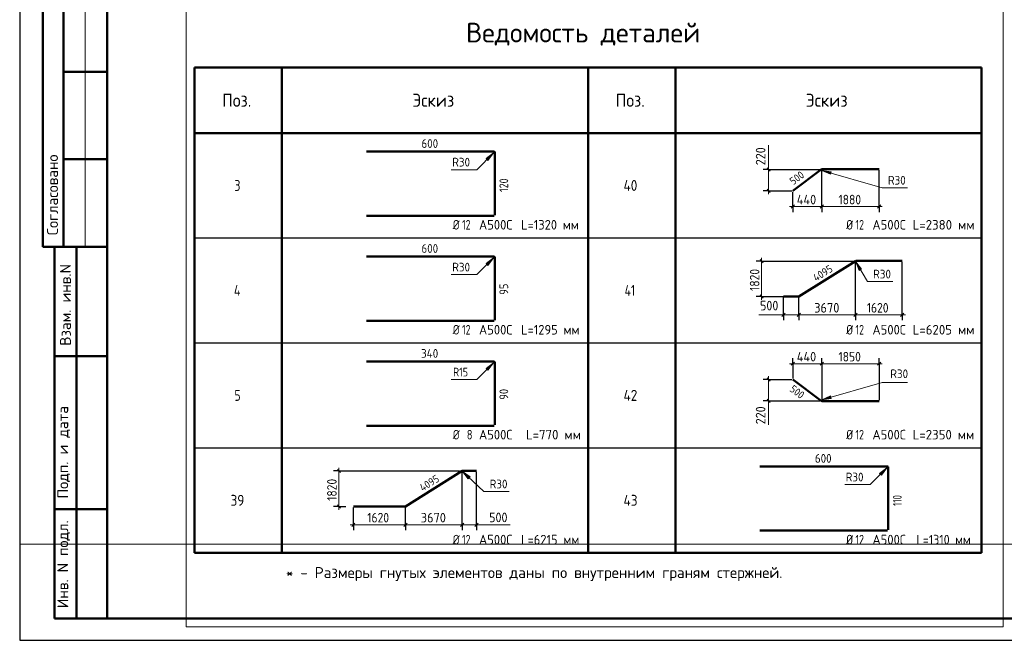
# Model space of a CAD drawing. Header units: millimetres. Extents: x 0 to 21000, y 0 to 14855.
# Tile 1 of 25: x 0 to 11261, y 0 to 7096. Entities that reach past the tile are written whole.
import ezdxf

# ---------------------------------------------------------------- set-up
doc = ezdxf.new("R2010")
doc.units = ezdxf.units.MM
for name, color, linetype, lineweight in [('Standard', 7, 'Continuous', 25), ('ДОП Верх по Х', 7, 'Continuous', 25), ('ЖБ Пилон', 180, 'Continuous', 25), ('Размерная линия_ общее', 7, 'Continuous', 13), ('Фоновоя арматура Х1', 7, 'Continuous', 25)]:
    doc.layers.add(name, color=color, linetype=linetype, lineweight=lineweight)
doc.styles.add('ISOCPEUR', font='txt')

msp = doc.modelspace()

# ---------------------------------------------------------------- hatches: boundary and pattern name
at = {"layer": 'Standard', "linetype": 'Continuous', "lineweight": 13, "transparency": 33554687}
for points in [[(5355, 5487), (5419, 5572), (5334, 5508)], [(9281, 5357), (9176, 5372), (9272, 5328)], [(5355, 4287), (5419, 4372), (5334, 4308)], [(9629, 4245), (9564, 4329), (9603, 4230)], [(5355, 3087), (5419, 3172), (5334, 3108)], [(9272, 2794), (9176, 2751), (9281, 2765)], [(5151, 1868), (5064, 1929), (5131, 1846)], [(9855, 1887), (9919, 1972), (9834, 1908)]]:
    msp.add_hatch(color=7, dxfattribs=at).paths.add_polyline_path(points)

# ---------------------------------------------------------------- linework, layer by layer
at = {"layer": 'Standard', "color": 7, "linetype": 'Continuous', "lineweight": 25, "transparency": 33554687}
msp.add_line((1000, 14600), (1000, 529), dxfattribs=at)
at = {"layer": 'Standard', "color": 7, "linetype": 'Continuous', "lineweight": 50, "transparency": 33554687}
for p, q in [((263, 7750), (263, 4500)), ((263, 7750), (263, 4500)), ((500, 7750), (500, 4500)), ((2000, 6550), (2000, 5800)), ((2000, 6550), (6500, 6550)), ((11000, 6550), (2000, 6550)), ((2000, 1000), (2000, 6550)), ((3000, 1000), (3000, 6550)), ((6500, 6550), (11000, 6550)), ((6500, 1000), (6500, 6550)), ((7500, 1000), (7500, 6550)), ((11000, 1000), (11000, 6550)), ((1000, 6500), (500, 6500)), ((11000, 5800), (2000, 5800)), ((1000, 5500), (500, 5500)), ((0, 4500), (3, 4500)), ((263, 4500), (1000, 4500)), ((400, 250), (400, 4500)), ((400, 250), (400, 4500)), ((650, 250), (650, 4500)), ((400, 3250), (1000, 3250)), ((400, 1500), (1000, 1500)), ((2000, 1000), (11000, 1000)), ((1000, 250), (400, 250))]:
    msp.add_line(p, q, dxfattribs=at)
at = {"layer": 'Standard', "color": 7, "linetype": 'Continuous', "lineweight": 13, "transparency": 33554687}
for p, q in [((750, 7750), (750, 4500)), ((8566, 5383), (8566, 5660)), ((5419, 5572), (5334, 5508)), ((5355, 5487), (5419, 5572)), ((5419, 5572), (5419, 5572)), ((5419, 5572), (5419, 5572)), ((5419, 5572), (5419, 5572)), ((5334, 5508), (5355, 5487)), ((5344, 5498), (5339, 5492)), ((9176, 5372), (9176, 5372)), ((9176, 5372), (9176, 5372)), ((9176, 5372), (9176, 5372)), ((9176, 5372), (9272, 5328)), ((9281, 5357), (9176, 5372)), ((9272, 5328), (9281, 5357)), ((9276, 5343), (9284, 5340)), ((5419, 4372), (5334, 4308)), ((5334, 4308), (5355, 4287)), ((5344, 4298), (5339, 4292)), ((5355, 4287), (5419, 4372)), ((5419, 4372), (5419, 4372)), ((5419, 4372), (5419, 4372)), ((5419, 4372), (5419, 4372)), ((9564, 4329), (9564, 4329)), ((9564, 4329), (9564, 4329)), ((9564, 4329), (9564, 4329)), ((9564, 4329), (9603, 4230)), ((9629, 4245), (9564, 4329)), ((9603, 4230), (9629, 4245)), ((9616, 4237), (9620, 4231)), ((8737, 3722), (8453, 3722)), ((9724, 3722), (10109, 3722)), ((5419, 3172), (5334, 3108)), ((5355, 3087), (5419, 3172)), ((5419, 3172), (5419, 3172)), ((5419, 3172), (5419, 3172)), ((5419, 3172), (5419, 3172)), ((5334, 3108), (5355, 3087)), ((5344, 3098), (5339, 3092)), ((8566, 2739), (8566, 2463)), ((9272, 2794), (9176, 2751)), ((9176, 2751), (9281, 2765)), ((9176, 2751), (9176, 2751)), ((9176, 2751), (9176, 2751)), ((9176, 2751), (9176, 2751)), ((9281, 2765), (9272, 2794)), ((9276, 2780), (9284, 2782)), ((5064, 1929), (5064, 1929)), ((5064, 1929), (5064, 1929)), ((5064, 1929), (5064, 1929)), ((5064, 1929), (5131, 1846)), ((5151, 1868), (5064, 1929)), ((9919, 1972), (9834, 1908)), ((9855, 1887), (9919, 1972)), ((9919, 1972), (9919, 1972)), ((9919, 1972), (9919, 1972)), ((9919, 1972), (9919, 1972)), ((5131, 1846), (5151, 1868)), ((5141, 1857), (5146, 1852)), ((9834, 1908), (9855, 1887)), ((9844, 1898), (9839, 1892)), ((5224, 1322), (5609, 1322))]:
    msp.add_line(p, q, dxfattribs=at)
at = {"layer": 'Standard', "color": 7, "linetype": 'Continuous', "lineweight": 35, "transparency": 33554687}
for p, q in [((11000, 5350), (11000, 3400)), ((11000, 4150), (11000, 1000))]:
    msp.add_line(p, q, dxfattribs=at)
at = {"layer": 'Standard', "color": 7, "linetype": 'Continuous', "lineweight": -3, "transparency": 33554687}
for p, q in [((2000, 4600), (11000, 4600)), ((2000, 3400), (11000, 3400)), ((2000, 2200), (11000, 2200))]:
    msp.add_line(p, q, dxfattribs=at)
at = {"layer": 'Standard', "color": 7, "linetype": 'Continuous', "lineweight": 13, "transparency": 33554687}
for points in [[(0, 14855), (0, 1100), (21000, 1100), (21000, 14855)], [(11250, 7350), (1905, 7350), (1905, 153), (11250, 153), (11250, 7350)], [(4936, 5381), (5227, 5381), (5419, 5572)], [(10155, 5173), (9863, 5173), (9176, 5372)], [(4936, 4181), (5227, 4181), (5419, 4372)], [(9986, 4101), (9695, 4101), (9564, 4329)], [(4936, 2981), (5227, 2981), (5419, 3172)], [(10155, 2949), (9863, 2949), (9176, 2751)], [(5600, 1701), (5309, 1701), (5064, 1929)], [(9436, 1781), (9727, 1781), (9919, 1972)]]:
    msp.add_lwpolyline(points, dxfattribs=at)
at = {"layer": 'Standard', "color": 7, "linetype": 'Continuous', "lineweight": 25, "transparency": 33554687}
msp.add_lwpolyline([(0, 0), (21000, 0), (21000, 14850), (0, 14850), (0, 0)], close=True, dxfattribs=at)
at = {"layer": 'Standard', "color": 7, "linetype": 'Continuous', "lineweight": 50, "transparency": 33554687}
msp.add_lwpolyline([(1000, 14600), (20750, 14600), (20750, 250), (1000, 250), (1000, 14600)], close=True, dxfattribs=at)
at = {"layer": 'ДОП Верх по Х', "color": 7, "linetype": 'Continuous', "lineweight": 50, "transparency": 33554687}
for p, q in [((8842, 5139), (9167, 5383)), ((9176, 5386), (9829, 5386)), ((8911, 3930), (9560, 4336)), ((9564, 4337), (10093, 4337)), ((8842, 2983), (9167, 2739)), ((9176, 2736), (9829, 2736)), ((4411, 1530), (5060, 1936)), ((5064, 1937), (5224, 1937))]:
    msp.add_line(p, q, dxfattribs=at)
for centre, radius, start, end in [((9176, 5372), 14.3, 90, 126.8699), ((9564, 4329), 8.17, 90, 122.0054), ((9176, 2751), 14.3, 233.1301, 270), ((5064, 1929), 8.17, 90, 122.0054)]:
    msp.add_arc(centre, radius, start, end, dxfattribs=at)
at = {"layer": 'ЖБ Пилон', "color": 7, "linetype": 'Continuous', "lineweight": 50, "transparency": 33554687}
for p, q in [((3966, 5588), (5426, 5588)), ((5434, 5579), (5434, 4862)), ((5426, 4854), (3966, 4854)), ((3966, 4388), (5426, 4388)), ((5434, 4379), (5434, 3662)), ((5426, 3654), (3966, 3654)), ((3966, 3188), (5426, 3188)), ((5434, 3179), (5434, 2462)), ((5426, 2454), (3966, 2454)), ((8466, 1988), (9926, 1988)), ((9934, 1979), (9934, 1262)), ((9926, 1254), (8466, 1254))]:
    msp.add_line(p, q, dxfattribs=at)
for centre in [(5426, 5579), (5426, 4379), (5426, 3179), (9926, 1979)]:
    msp.add_arc(centre, 8.43, 0, 90, dxfattribs=at)
at = {"layer": 'Размерная линия_ общее', "color": 7, "linetype": 'Continuous', "lineweight": 13, "transparency": 33554687}
for p, q in [((8566, 5383), (8566, 5421)), ((8566, 5139), (8566, 5383)), ((8566, 5139), (8566, 5102)), ((8842, 4959), (8804, 4959)), ((8842, 4959), (9176, 4959)), ((9176, 4959), (9829, 4959)), ((9829, 4959), (9866, 4959)), ((8486, 4336), (8486, 4373)), ((8486, 3930), (8486, 3893)), ((8737, 3722), (8700, 3722)), ((8737, 3722), (8911, 3722)), ((8911, 3722), (9560, 3722)), ((9560, 3722), (10093, 3722)), ((10093, 3722), (10130, 3722)), ((8842, 3163), (8804, 3163)), ((8842, 3163), (9176, 3163)), ((9176, 3163), (9829, 3163)), ((9829, 3163), (9866, 3163)), ((8566, 2983), (8566, 3021)), ((8566, 2983), (8566, 2739)), ((8566, 2739), (8566, 2702)), ((3651, 1936), (3651, 1973)), ((3651, 1530), (3651, 1493)), ((3816, 1322), (3778, 1322)), ((3816, 1322), (4411, 1322)), ((4411, 1322), (5060, 1322)), ((5060, 1322), (5224, 1322)), ((5224, 1322), (5262, 1322))]:
    msp.add_line(p, q, dxfattribs=at)
at = {"layer": 'Размерная линия_ общее', "color": 253, "linetype": 'Continuous', "lineweight": -3, "true_color": 0xa0a0a0, "transparency": 33554687}
for p, q in [((8566, 5383), (8504, 5383)), ((8566, 5383), (8629, 5383)), ((8566, 5383), (9157, 5383)), ((9829, 4959), (9829, 5376)), ((8566, 5139), (8504, 5139)), ((8566, 5139), (8629, 5139)), ((8566, 5139), (8832, 5139)), ((8842, 4959), (8842, 5129)), ((8842, 4959), (8842, 5022)), ((8842, 4959), (8842, 4897)), ((9176, 4959), (9176, 5022)), ((9176, 4959), (9176, 4897)), ((9829, 4959), (9829, 5022)), ((9829, 4959), (9829, 4897)), ((8486, 4336), (8424, 4336)), ((8486, 4336), (8549, 4336)), ((10093, 3722), (10093, 4327)), ((8486, 3930), (8424, 3930)), ((8486, 3930), (8549, 3930)), ((8486, 3930), (8737, 3930)), ((8737, 3722), (8737, 3784)), ((8737, 3722), (8737, 3659)), ((8911, 3722), (8911, 3784)), ((8911, 3722), (8911, 3659)), ((9560, 3722), (9560, 3784)), ((9560, 3722), (9560, 3659)), ((10093, 3722), (10093, 3784)), ((10093, 3722), (10093, 3659)), ((8842, 3163), (8842, 3225)), ((8842, 3163), (8842, 3100)), ((8842, 3163), (8842, 2993)), ((9176, 3163), (9176, 3225)), ((9176, 3163), (9176, 3100)), ((9176, 3163), (9176, 2746)), ((9829, 3163), (9829, 3225)), ((9829, 3163), (9829, 3100)), ((9829, 3163), (9829, 2746)), ((8566, 2983), (8504, 2983)), ((8566, 2983), (8629, 2983)), ((8566, 2983), (8832, 2983)), ((8566, 2739), (8504, 2739)), ((8566, 2739), (8629, 2739)), ((3651, 1936), (3589, 1936)), ((3651, 1936), (3714, 1936)), ((3651, 1530), (3589, 1530)), ((3651, 1530), (3714, 1530)), ((3651, 1530), (3729, 1530)), ((3816, 1322), (3816, 1520)), ((3816, 1322), (3816, 1384)), ((4411, 1322), (4411, 1384)), ((5060, 1322), (5060, 1384)), ((5224, 1322), (5224, 1384)), ((3816, 1322), (3816, 1259)), ((4411, 1322), (4411, 1259)), ((5060, 1322), (5060, 1259)), ((5224, 1322), (5224, 1259))]:
    msp.add_line(p, q, dxfattribs=at)
at = {"layer": 'Размерная линия_ общее', "color": 7, "linetype": 'Continuous', "lineweight": 25, "transparency": 33554687}
for p, q in [((8585, 5364), (8548, 5402)), ((8585, 5120), (8548, 5158)), ((8823, 4941), (8860, 4978)), ((9157, 4941), (9194, 4978)), ((9810, 4941), (9848, 4978)), ((8505, 4317), (8468, 4354)), ((8505, 3911), (8468, 3949)), ((8718, 3703), (8756, 3741)), ((8892, 3703), (8930, 3741)), ((9541, 3703), (9579, 3741)), ((10074, 3703), (10112, 3741)), ((8823, 3144), (8860, 3182)), ((9157, 3144), (9194, 3182)), ((9810, 3144), (9848, 3182)), ((8548, 3002), (8585, 2964)), ((8548, 2758), (8585, 2720)), ((3670, 1917), (3633, 1954)), ((3670, 1511), (3633, 1549)), ((3797, 1303), (3834, 1341)), ((4392, 1303), (4430, 1341)), ((5041, 1303), (5079, 1341)), ((5206, 1303), (5243, 1341))]:
    msp.add_line(p, q, dxfattribs=at)
at = {"layer": 'Размерная линия_ общее', "color": 253, "linetype": 'Continuous', "lineweight": -3, "true_color": 0xa0a0a0, "transparency": 33554687}
for points in [[(9176, 4959), (9176, 4968), (9176, 4968), (9176, 5273), (9176, 5273), (9176, 5376)], [(8486, 4336), (8771, 4336), (8771, 4336), (9540, 4336)], [(9560, 3722), (9560, 3733), (9560, 3733), (9560, 4326)], [(8737, 3722), (8737, 3744), (8737, 3744), (8737, 3750), (8737, 3750), (8737, 3920)], [(8911, 3722), (8911, 3737), (8911, 3737), (8911, 3746), (8911, 3746), (8911, 3920)], [(8566, 2739), (8703, 2739), (8703, 2739), (9157, 2739)], [(3651, 1936), (4113, 1936), (4113, 1936), (5030, 1936)], [(5060, 1322), (5060, 1333), (5060, 1333), (5060, 1926)], [(5224, 1322), (5224, 1333), (5224, 1333), (5224, 1927)], [(4411, 1322), (4411, 1330), (4411, 1330), (4411, 1331), (4411, 1331), (4411, 1520)]]:
    msp.add_lwpolyline(points, dxfattribs=at)
at = {"layer": 'Размерная линия_ общее', "color": 7, "linetype": 'Continuous', "lineweight": 13, "transparency": 33554687}
for points in [[(8486, 3930), (8486, 3964), (8486, 3964), (8486, 4336)], [(3651, 1530), (3651, 1555), (3651, 1555), (3651, 1936)]]:
    msp.add_lwpolyline(points, dxfattribs=at)
at = {"layer": 'Фоновоя арматура Х1', "color": 7, "linetype": 'Continuous', "lineweight": 50, "transparency": 33554687}
for p, q in [((8911, 3930), (8737, 3930)), ((4411, 1530), (3816, 1530))]:
    msp.add_line(p, q, dxfattribs=at)

# ---------------------------------------------------------------- texts
at = {"layer": 'Standard', "color": 7, "linetype": 'Continuous', "lineweight": 50, "transparency": 33554687, "insert": (5105, 6800), "char_height": 225, "width": 2899.15, "attachment_point": 7, "style": 'ISOCPEUR'}
msp.add_mtext('\\W0.98;Ведомость деталей', dxfattribs=at)
at = {"layer": 'Standard', "color": 7, "linetype": 'Continuous', "lineweight": 25, "transparency": 33554687, "attachment_point": 7, "style": 'ISOCPEUR'}
for s, insert, char_height, width in [('\\W0.92;Поз.', (2316, 6100), 150, 436.49), ('\\W0.94;Эскиз', (4491, 6100), 150, 588.06), ('\\W0.92;Поз.', (6816, 6100), 150, 436.49), ('\\W0.94;Эскиз', (8991, 6100), 150, 588.06), ('\\W0.78;3', (2456, 5138), 125, 136), ('\\W0.88;40', (6906, 5138), 125, 242.5), ('\\W0.83;Ø', (4953, 4696), 110, 155.83), ('\\W0.75;12', (5059, 4696), 110, 173.17), ('\\W0.95;А500С', (5253, 4696), 110, 458.88), ('\\W0.94;L=1320 мм', (5735, 4696), 110, 733.27), ('\\W0.83;Ø', (9453, 4696), 110, 155.84), ('\\W0.75;12', (9559, 4696), 110, 173.17), ('\\W0.95;А500С', (9753, 4696), 110, 458.88), ('\\W0.97;L=2380 мм', (10213, 4696), 110, 756.87), ('\\W0.80;4', (2450, 3938), 125, 149.94), ('\\W0.76;41', (6919, 3938), 125, 210.24), ('\\W0.83;Ø', (4953, 3496), 110, 155.83), ('\\W0.75;12', (5059, 3496), 110, 173.17), ('\\W0.95;А500С', (5253, 3496), 110, 458.88), ('\\W0.94;L=1295 мм', (5735, 3496), 110, 733.27), ('\\W0.83;Ø', (9453, 3496), 110, 155.84), ('\\W0.75;12', (9559, 3496), 110, 173.17), ('\\W0.95;А500С', (9753, 3496), 110, 458.88), ('\\W0.97;L=6205 мм', (10213, 3496), 110, 756.87), ('\\W0.78;5', (2456, 2738), 125, 136), ('\\W0.88;42', (6906, 2738), 125, 242.5), ('\\W0.83;Ø', (4953, 2296), 110, 155.83), ('\\W0.78;8', (5114, 2296), 110, 119.68), ('\\W0.95;А500С', (5253, 2296), 110, 458.88), ('\\W0.97;L=770 мм', (5790, 2296), 110, 679.74), ('\\W0.83;Ø', (9453, 2296), 110, 155.84), ('\\W0.75;12', (9559, 2296), 110, 173.17), ('\\W0.95;А500С', (9753, 2296), 110, 458.88), ('\\W0.97;L=2350 мм', (10213, 2296), 110, 756.87), ('\\W0.87;39', (2412, 1538), 125, 229.5), ('\\W0.88;43', (6906, 1538), 125, 242.5), ('\\W0.83;Ø', (4953, 1096), 110, 155.83), ('\\W0.75;12', (5059, 1096), 110, 173.17), ('\\W0.95;А500С', (5253, 1096), 110, 458.88), ('\\W0.94;L=6215 мм', (5735, 1096), 110, 733.27), ('\\W0.83;Ø', (9453, 1096), 110, 155.84), ('\\W0.75;12', (9559, 1096), 110, 173.17), ('\\W0.95;А500С', (9753, 1096), 110, 458.88), ('\\W0.91;L=1310 мм', (10257, 1096), 110, 709.67), ('\\W1.00;* - Размеры гнутых элементов даны по внутренним граням стержней. ', (3045, 678), 125, 5827.97)]:
    msp.add_mtext(s, dxfattribs=dict(at, insert=insert, char_height=char_height, width=width))
at = {"layer": 'Standard', "color": 7, "linetype": 'Continuous', "lineweight": 50, "transparency": 33554687, "char_height": 125, "attachment_point": 7, "rotation": 90, "style": 'ISOCPEUR'}
for s, insert, width in [('\\A1;{\\fISOCPEUR|i0|b0;\\H125.000000;\\W1.000000;\\C7;Согласовано}\\P', (438, 4631), 1035.94), ('\\A1;{\\fISOCPEUR|i0|b0;\\H125.000000;\\W1.000000;\\C7;Взам. инв.N}\\P', (586, 3368), 954.55), ('\\A1;{\\fISOCPEUR|i0|b0;\\H125.000000;\\W1.000000;\\C7;Подп. и дата}\\P', (575, 1621), 1098.53), ('\\A1;{\\fISOCPEUR|i0|b0;\\H125.000000;\\W1.000000;\\C7;Инв. N подл.}\\P', (575, 367), 1010.9)]:
    msp.add_mtext(s, dxfattribs=dict(at, insert=insert, width=width))
at = {"layer": 'Standard', "color": 7, "linetype": 'Continuous', "lineweight": 18, "transparency": 33554687, "char_height": 100, "attachment_point": 7, "style": 'ISOCPEUR'}
for s, insert, width in [('\\W0.92;R30', (4947, 5417), 265.65), ('\\W0.92;R30', (9930, 5210), 265.65), ('\\W0.92;R30', (4947, 4217), 265.65), ('\\W0.92;R30', (9761, 4137), 265.66), ('\\W0.83;R15', (4957, 3017), 241.55), ('\\W0.92;R30', (9957, 2997), 265.65), ('\\W0.92;R30', (9447, 1817), 265.65), ('\\W0.92;R30', (5375, 1737), 265.66)]:
    msp.add_mtext(s, dxfattribs=dict(at, insert=insert, width=width))
at = {"layer": 'ДОП Верх по Х', "color": 7, "linetype": 'Continuous', "lineweight": 18, "transparency": 33554687, "char_height": 87.5, "attachment_point": 7, "style": 'ISOCPEUR'}
for s, insert, width, rotation in [('\\W0.91;500', (8848, 5202), 223.51, 36.8699), ('\\W0.93;4095', (9108, 4099), 294.47, 32.0054), ('\\W0.91;500', (8799, 2855), 223.52, 323.1301), ('\\W0.93;4095', (4608, 1699), 294.47, 32.0054)]:
    msp.add_mtext(s, dxfattribs=dict(at, insert=insert, width=width, rotation=rotation))
at = {"layer": 'ЖБ Пилон', "color": 7, "linetype": 'Continuous', "lineweight": 18, "transparency": 33554687, "char_height": 100, "attachment_point": 7, "style": 'ISOCPEUR'}
for s, insert, width in [('\\W0.91;600', (4595, 5630), 255.46), ('\\W0.91;600', (4595, 4430), 255.46), ('\\W0.92;340', (4590, 3230), 265.65), ('\\W0.91;600', (9095, 2030), 255.46)]:
    msp.add_mtext(s, dxfattribs=dict(at, insert=insert, width=width))
at = {"layer": 'ЖБ Пилон', "color": 7, "linetype": 'Continuous', "lineweight": 18, "transparency": 33554687, "char_height": 100, "attachment_point": 7, "rotation": 90, "style": 'ISOCPEUR'}
for s, insert, width in [('\\W0.83;120', (5587, 5126), 231.17), ('\\W0.87;95', (5587, 3951), 183.6), ('\\W0.87;90', (5587, 2751), 183.6), ('\\W0.74;110', (10087, 1536), 206.89)]:
    msp.add_mtext(s, dxfattribs=dict(at, insert=insert, width=width))
at = {"layer": 'Размерная линия_ общее', "color": 7, "linetype": 'Continuous', "lineweight": 25, "transparency": 33554687, "char_height": 110, "attachment_point": 7, "rotation": 90, "style": 'ISOCPEUR'}
for s, insert, width in [('\\W0.91;220', (8529, 5432), 281), ('\\W0.87;1820', (8461, 3995), 333.45), ('\\W0.91;220', (8529, 2470), 280.99), ('\\W0.87;1820', (3626, 1595), 333.45)]:
    msp.add_mtext(s, dxfattribs=dict(at, insert=insert, width=width))
at = {"layer": 'Размерная линия_ общее', "color": 7, "linetype": 'Continuous', "lineweight": 25, "transparency": 33554687, "char_height": 110, "attachment_point": 7, "style": 'ISOCPEUR'}
for s, insert, width in [('\\W0.92;440', (8888, 4984), 303.43), ('\\W0.87;1880', (9365, 4984), 333.45), ('\\W0.91;500', (8467, 3772), 281), ('\\W0.93;3670', (9087, 3747), 359.05), ('\\W0.87;1620', (9689, 3747), 333.45), ('\\W0.92;440', (8888, 3188), 303.43), ('\\W0.87;1850', (9365, 3188), 333.45), ('\\W0.87;1620', (3976, 1347), 333.45), ('\\W0.93;3670', (4587, 1347), 359.05), ('\\W0.91;500', (5369, 1350), 280.99)]:
    msp.add_mtext(s, dxfattribs=dict(at, insert=insert, width=width))

doc.saveas('drawing.dxf')
